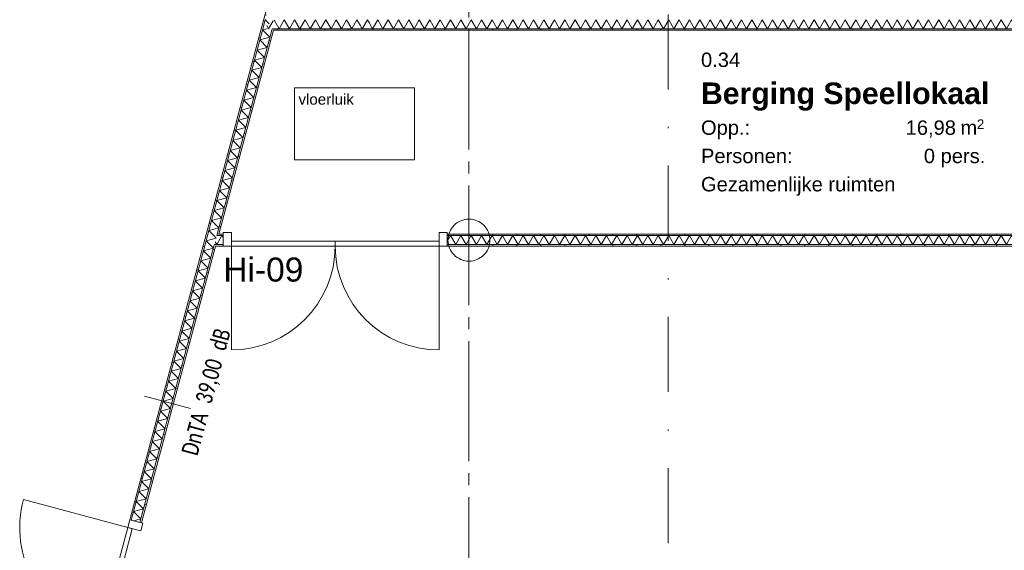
# Model space of a CAD drawing. Header units: millimetres. Extents: x 10 to 584, y 10 to 831.
# Tile 40 of 79: x 185 to 267, y 572 to 616. Entities that reach past the tile are written whole.
import ezdxf
from ezdxf.xclip import XClip

# ---------------------------------------------------------------- set-up
doc = ezdxf.new("R2010")
doc.units = ezdxf.units.MM
doc.header["$MEASUREMENT"] = 0
doc.header["$XCLIPFRAME"] = 0
doc.linetypes.add('B0204', pattern=[13, 10, -1, 1, -1])
doc.linetypes.add('B0302', pattern=[12.51, 6.26, -3.125, 0, -3.125])
for name, color, linetype in [('22 NC Binnenwanden', 7, 'Continuous'), ('22 NC Binnenwanden Deuren', 7, 'Continuous'), ('22 NC Binnenwanden Deurlabels', 7, 'Continuous'), ('22 NC Binnenwanden Doorsnede-arcering', 7, 'Continuous'), ('22 NC Binnenwanden Laagscheidingslijnen', 7, 'Continuous'), ('23 Vloeren', 7, 'Continuous'), ('28 Draagconstructies', 7, 'Continuous'), ('73 Keuken', 7, 'Continuous'), ('A Lijn doorsnede', 7, 'Continuous'), ('A Stramien', 7, 'Continuous'), ('Info Algemeen', 7, 'Continuous'), ('Tekst_dim 1_ 50_100', 7, 'Continuous'), ('Z Ruimtefuncties', 7, 'Continuous')]:
    doc.layers.add(name, color=color, linetype=linetype)
doc.styles.add('GENERATED_STYLE_1', font='txt')
doc.styles.add('GENERATED_STYLE_2', font='txt')
doc.styles.add('GENERATED_STYLE_3', font='txt')
pattern_1 = [(345, (78, 259.1879), (0.517638, 1.931852), [])]
pattern_2 = [(90, (78, 259.1879), (-2, 0), [])]

# ---------------------------------------------------------------- blocks, each defined once
blk = doc.blocks.new('*X290')
at = {"layer": '22 NC Binnenwanden Doorsnede-arcering', "color": 7, "linetype": 'Continuous', "lineweight": 0}
for q in [(205.095, 616.08), (205.348, 615.732)]:
    blk.add_line((205.02, 616.06), q, dxfattribs=at)
blk = doc.blocks.new('*X291')
at = {"layer": '22 NC Binnenwanden Doorsnede-arcering', "color": 7, "linetype": 'Continuous', "lineweight": 0}
blk.add_line((200.929, 597.411), (200.841, 597.564), dxfattribs=at)
blk = doc.blocks.new('*X293')
at = {"layer": '22 NC Binnenwanden Doorsnede-arcering', "color": 7, "linetype": 'Continuous', "lineweight": 0}
for p, q in [((200.976, 597.33), (201.409, 598.08)), ((201.526, 597.876), (201.409, 598.08)), ((200.976, 597.33), (200.929, 597.411))]:
    blk.add_line(p, q, dxfattribs=at)
blk = doc.blocks.new('*X294')
at = {"layer": '22 NC Binnenwanden Doorsnede-arcering', "color": 7, "linetype": 'Continuous', "lineweight": 0}
for p, q in [((220.176, 597.587), (220.461, 598.08)), ((220.894, 597.33), (220.461, 598.08)), ((220.894, 597.33), (221.327, 598.08)), ((221.76, 597.33), (221.327, 598.08)), ((221.76, 597.33), (222.193, 598.08)), ((222.626, 597.33), (222.193, 598.08)), ((222.626, 597.33), (223.059, 598.08)), ((223.492, 597.33), (223.059, 598.08)), ((223.492, 597.33), (223.925, 598.08)), ((224.358, 597.33), (223.925, 598.08)), ((224.358, 597.33), (224.791, 598.08)), ((225.224, 597.33), (224.791, 598.08)), ((225.224, 597.33), (225.657, 598.08)), ((226.09, 597.33), (225.657, 598.08)), ((226.09, 597.33), (226.523, 598.08)), ((226.956, 597.33), (226.523, 598.08)), ((226.956, 597.33), (227.389, 598.08)), ((227.822, 597.33), (227.389, 598.08)), ((227.822, 597.33), (228.255, 598.08)), ((228.688, 597.33), (228.255, 598.08)), ((228.688, 597.33), (229.121, 598.08)), ((229.554, 597.33), (229.121, 598.08)), ((229.554, 597.33), (229.987, 598.08)), ((230.42, 597.33), (229.987, 598.08)), ((230.42, 597.33), (230.853, 598.08)), ((231.286, 597.33), (230.853, 598.08)), ((231.286, 597.33), (231.719, 598.08)), ((232.152, 597.33), (231.719, 598.08)), ((232.152, 597.33), (232.586, 598.08)), ((233.019, 597.33), (232.586, 598.08)), ((233.019, 597.33), (233.452, 598.08)), ((233.885, 597.33), (233.452, 598.08)), ((233.885, 597.33), (234.318, 598.08)), ((234.751, 597.33), (234.318, 598.08)), ((234.751, 597.33), (235.184, 598.08)), ((235.617, 597.33), (235.184, 598.08)), ((235.617, 597.33), (236.05, 598.08)), ((236.483, 597.33), (236.05, 598.08)), ((236.483, 597.33), (236.916, 598.08)), ((237.349, 597.33), (236.916, 598.08)), ((237.349, 597.33), (237.782, 598.08)), ((238.215, 597.33), (237.782, 598.08)), ((238.215, 597.33), (238.648, 598.08)), ((239.081, 597.33), (238.648, 598.08)), ((239.081, 597.33), (239.514, 598.08)), ((239.947, 597.33), (239.514, 598.08)), ((239.947, 597.33), (240.38, 598.08)), ((240.813, 597.33), (240.38, 598.08)), ((240.813, 597.33), (241.246, 598.08)), ((241.679, 597.33), (241.246, 598.08)), ((241.679, 597.33), (242.112, 598.08)), ((242.545, 597.33), (242.112, 598.08)), ((242.545, 597.33), (242.978, 598.08)), ((243.411, 597.33), (242.978, 598.08)), ((243.411, 597.33), (243.844, 598.08)), ((244.277, 597.33), (243.844, 598.08)), ((244.277, 597.33), (244.71, 598.08)), ((245.143, 597.33), (244.71, 598.08)), ((245.143, 597.33), (245.576, 598.08)), ((246.009, 597.33), (245.576, 598.08)), ((246.009, 597.33), (246.442, 598.08)), ((246.875, 597.33), (246.442, 598.08)), ((246.875, 597.33), (247.308, 598.08)), ((247.741, 597.33), (247.308, 598.08)), ((247.741, 597.33), (248.174, 598.08)), ((248.607, 597.33), (248.174, 598.08)), ((248.607, 597.33), (249.04, 598.08)), ((249.473, 597.33), (249.04, 598.08)), ((249.473, 597.33), (249.906, 598.08)), ((250.339, 597.33), (249.906, 598.08)), ((250.339, 597.33), (250.772, 598.08)), ((251.205, 597.33), (250.772, 598.08)), ((251.205, 597.33), (251.638, 598.08)), ((252.071, 597.33), (251.638, 598.08)), ((252.071, 597.33), (252.504, 598.08)), ((252.937, 597.33), (252.504, 598.08)), ((252.937, 597.33), (253.37, 598.08)), ((253.803, 597.33), (253.37, 598.08)), ((253.803, 597.33), (254.236, 598.08)), ((254.669, 597.33), (254.236, 598.08)), ((254.669, 597.33), (255.102, 598.08)), ((255.535, 597.33), (255.102, 598.08)), ((255.535, 597.33), (255.968, 598.08)), ((256.401, 597.33), (255.968, 598.08)), ((256.401, 597.33), (256.834, 598.08)), ((257.267, 597.33), (256.834, 598.08)), ((257.267, 597.33), (257.7, 598.08)), ((258.133, 597.33), (257.7, 598.08)), ((258.133, 597.33), (258.566, 598.08)), ((258.999, 597.33), (258.566, 598.08)), ((258.999, 597.33), (259.432, 598.08)), ((259.865, 597.33), (259.432, 598.08)), ((259.865, 597.33), (260.298, 598.08)), ((260.731, 597.33), (260.298, 598.08)), ((260.731, 597.33), (261.164, 598.08)), ((261.597, 597.33), (261.164, 598.08)), ((261.597, 597.33), (262.03, 598.08)), ((262.463, 597.33), (262.03, 598.08)), ((262.463, 597.33), (262.896, 598.08)), ((263.329, 597.33), (262.896, 598.08)), ((263.329, 597.33), (263.762, 598.08)), ((264.195, 597.33), (263.762, 598.08)), ((264.195, 597.33), (264.628, 598.08)), ((265.061, 597.33), (264.628, 598.08)), ((265.061, 597.33), (265.494, 598.08)), ((265.927, 597.33), (265.494, 598.08)), ((265.927, 597.33), (266.36, 598.08)), ((266.794, 597.33), (266.36, 598.08)), ((266.794, 597.33), (267.227, 598.08)), ((267.66, 597.33), (267.227, 598.08)), ((267.66, 597.33), (268.093, 598.08)), ((268.526, 597.33), (268.093, 598.08)), ((268.526, 597.33), (268.959, 598.08)), ((269.392, 597.33), (268.959, 598.08)), ((269.392, 597.33), (269.825, 598.08)), ((270.258, 597.33), (269.825, 598.08)), ((270.258, 597.33), (270.691, 598.08)), ((271.124, 597.33), (270.691, 598.08)), ((271.124, 597.33), (271.557, 598.08)), ((271.99, 597.33), (271.557, 598.08)), ((271.99, 597.33), (272.423, 598.08)), ((272.856, 597.33), (272.423, 598.08)), ((272.856, 597.33), (273.289, 598.08)), ((273.673, 597.414), (273.289, 598.08))]:
    blk.add_line(p, q, dxfattribs=at)
blk = doc.blocks.new('*X297')
at = {"layer": '22 NC Binnenwanden Doorsnede-arcering', "color": 7, "linetype": 'Continuous', "lineweight": 0}
for p, q in [((205.306, 615.33), (205.158, 615.586)), ((205.306, 615.33), (205.688, 615.993)), ((205.782, 616.005), (205.758, 616.046))]:
    blk.add_line(p, q, dxfattribs=at)
blk = doc.blocks.new('*X298')
at = {"layer": '22 NC Binnenwanden Doorsnede-arcering', "color": 7, "linetype": 'Continuous', "lineweight": 0}
for p, q in [((206.172, 615.33), (205.782, 616.005)), ((206.172, 615.33), (206.605, 616.08)), ((207.038, 615.33), (206.605, 616.08)), ((207.038, 615.33), (207.471, 616.08)), ((207.904, 615.33), (207.471, 616.08)), ((207.904, 615.33), (208.337, 616.08)), ((208.77, 615.33), (208.337, 616.08)), ((208.77, 615.33), (209.203, 616.08)), ((209.636, 615.33), (209.203, 616.08)), ((209.636, 615.33), (210.069, 616.08)), ((210.502, 615.33), (210.069, 616.08)), ((210.502, 615.33), (210.935, 616.08)), ((211.368, 615.33), (210.935, 616.08)), ((211.368, 615.33), (211.801, 616.08)), ((212.234, 615.33), (211.801, 616.08)), ((212.234, 615.33), (212.667, 616.08)), ((212.926, 615.632), (212.667, 616.08))]:
    blk.add_line(p, q, dxfattribs=at)
blk = doc.blocks.new('*X299')
at = {"layer": '22 NC Binnenwanden Doorsnede-arcering', "color": 7, "linetype": 'Continuous', "lineweight": 0}
for p, q in [((213.1, 615.33), (212.926, 615.632)), ((213.1, 615.33), (213.533, 616.08)), ((213.676, 615.833), (213.533, 616.08))]:
    blk.add_line(p, q, dxfattribs=at)
blk = doc.blocks.new('*X300')
at = {"layer": '22 NC Binnenwanden Doorsnede-arcering', "color": 7, "linetype": 'Continuous', "lineweight": 0}
for p, q in [((213.966, 615.33), (213.676, 615.833)), ((213.966, 615.33), (214.399, 616.08)), ((214.832, 615.33), (214.399, 616.08)), ((214.832, 615.33), (215.265, 616.08)), ((215.698, 615.33), (215.265, 616.08)), ((215.698, 615.33), (216.131, 616.08)), ((216.564, 615.33), (216.131, 616.08)), ((216.564, 615.33), (216.997, 616.08)), ((217.43, 615.33), (216.997, 616.08)), ((217.43, 615.33), (217.863, 616.08)), ((218.296, 615.33), (217.863, 616.08)), ((218.296, 615.33), (218.729, 616.08)), ((219.162, 615.33), (218.729, 616.08)), ((219.162, 615.33), (219.595, 616.08)), ((220.028, 615.33), (219.595, 616.08)), ((220.028, 615.33), (220.461, 616.08)), ((220.894, 615.33), (220.461, 616.08)), ((220.894, 615.33), (221.327, 616.08)), ((221.76, 615.33), (221.327, 616.08)), ((221.76, 615.33), (222.193, 616.08)), ((222.626, 615.33), (222.193, 616.08)), ((222.626, 615.33), (223.059, 616.08)), ((223.492, 615.33), (223.059, 616.08)), ((223.492, 615.33), (223.925, 616.08)), ((224.358, 615.33), (223.925, 616.08)), ((224.358, 615.33), (224.791, 616.08)), ((225.224, 615.33), (224.791, 616.08)), ((225.224, 615.33), (225.657, 616.08)), ((226.09, 615.33), (225.657, 616.08)), ((226.09, 615.33), (226.523, 616.08)), ((226.956, 615.33), (226.523, 616.08)), ((226.956, 615.33), (227.389, 616.08)), ((227.822, 615.33), (227.389, 616.08)), ((227.822, 615.33), (228.255, 616.08)), ((228.688, 615.33), (228.255, 616.08)), ((228.688, 615.33), (229.121, 616.08)), ((229.554, 615.33), (229.121, 616.08)), ((229.554, 615.33), (229.987, 616.08)), ((230.42, 615.33), (229.987, 616.08)), ((230.42, 615.33), (230.853, 616.08)), ((231.286, 615.33), (230.853, 616.08)), ((231.286, 615.33), (231.719, 616.08)), ((232.152, 615.33), (231.719, 616.08)), ((232.152, 615.33), (232.586, 616.08)), ((233.019, 615.33), (232.586, 616.08)), ((233.019, 615.33), (233.452, 616.08)), ((233.885, 615.33), (233.452, 616.08)), ((233.885, 615.33), (234.318, 616.08)), ((234.751, 615.33), (234.318, 616.08)), ((234.751, 615.33), (235.184, 616.08)), ((235.617, 615.33), (235.184, 616.08)), ((235.617, 615.33), (236.05, 616.08)), ((236.483, 615.33), (236.05, 616.08)), ((236.483, 615.33), (236.916, 616.08)), ((237.349, 615.33), (236.916, 616.08)), ((237.349, 615.33), (237.782, 616.08)), ((238.215, 615.33), (237.782, 616.08)), ((238.215, 615.33), (238.648, 616.08)), ((239.081, 615.33), (238.648, 616.08)), ((239.081, 615.33), (239.514, 616.08)), ((239.947, 615.33), (239.514, 616.08)), ((239.947, 615.33), (240.38, 616.08)), ((240.813, 615.33), (240.38, 616.08)), ((240.813, 615.33), (241.246, 616.08)), ((241.679, 615.33), (241.246, 616.08)), ((241.679, 615.33), (242.112, 616.08)), ((242.545, 615.33), (242.112, 616.08)), ((242.545, 615.33), (242.978, 616.08)), ((243.411, 615.33), (242.978, 616.08)), ((243.411, 615.33), (243.844, 616.08)), ((244.277, 615.33), (243.844, 616.08)), ((244.277, 615.33), (244.71, 616.08)), ((245.143, 615.33), (244.71, 616.08)), ((245.143, 615.33), (245.576, 616.08)), ((246.009, 615.33), (245.576, 616.08)), ((246.009, 615.33), (246.442, 616.08)), ((246.875, 615.33), (246.442, 616.08)), ((246.875, 615.33), (247.308, 616.08)), ((247.741, 615.33), (247.308, 616.08)), ((247.741, 615.33), (248.174, 616.08)), ((248.607, 615.33), (248.174, 616.08)), ((248.607, 615.33), (249.04, 616.08)), ((249.473, 615.33), (249.04, 616.08)), ((249.473, 615.33), (249.906, 616.08)), ((250.339, 615.33), (249.906, 616.08)), ((250.339, 615.33), (250.772, 616.08)), ((251.205, 615.33), (250.772, 616.08)), ((251.205, 615.33), (251.638, 616.08)), ((252.071, 615.33), (251.638, 616.08)), ((252.071, 615.33), (252.504, 616.08)), ((252.937, 615.33), (252.504, 616.08)), ((252.937, 615.33), (253.37, 616.08)), ((253.803, 615.33), (253.37, 616.08)), ((253.803, 615.33), (254.236, 616.08)), ((254.669, 615.33), (254.236, 616.08)), ((254.669, 615.33), (255.102, 616.08)), ((255.535, 615.33), (255.102, 616.08)), ((255.535, 615.33), (255.968, 616.08)), ((256.401, 615.33), (255.968, 616.08)), ((256.401, 615.33), (256.834, 616.08)), ((257.267, 615.33), (256.834, 616.08)), ((257.267, 615.33), (257.7, 616.08)), ((258.133, 615.33), (257.7, 616.08)), ((258.133, 615.33), (258.566, 616.08)), ((258.999, 615.33), (258.566, 616.08)), ((258.999, 615.33), (259.432, 616.08)), ((259.865, 615.33), (259.432, 616.08)), ((259.865, 615.33), (260.298, 616.08)), ((260.731, 615.33), (260.298, 616.08)), ((260.731, 615.33), (261.164, 616.08)), ((261.597, 615.33), (261.164, 616.08)), ((261.597, 615.33), (262.03, 616.08)), ((262.463, 615.33), (262.03, 616.08)), ((262.463, 615.33), (262.896, 616.08)), ((263.329, 615.33), (262.896, 616.08)), ((263.329, 615.33), (263.762, 616.08)), ((264.195, 615.33), (263.762, 616.08)), ((264.195, 615.33), (264.628, 616.08)), ((265.061, 615.33), (264.628, 616.08)), ((265.061, 615.33), (265.494, 616.08)), ((265.927, 615.33), (265.494, 616.08)), ((265.927, 615.33), (266.36, 616.08)), ((266.613, 615.643), (266.36, 616.08))]:
    blk.add_line(p, q, dxfattribs=at)
blk = doc.blocks.new('*X301')
at = {"layer": '22 NC Binnenwanden Doorsnede-arcering', "color": 7, "linetype": 'Continuous', "lineweight": 0}
for p, q in [((266.794, 615.33), (266.613, 615.643)), ((266.794, 615.33), (267.227, 616.08)), ((267.363, 615.844), (267.227, 616.08))]:
    blk.add_line(p, q, dxfattribs=at)
blk = doc.blocks.new('*X462')
at = {"layer": '22 NC Binnenwanden Doorsnede-arcering', "color": 7, "linetype": 'Continuous', "lineweight": 0}
for q in [(205.194, 615.33), (204.814, 615.205)]:
    blk.add_line((204.796, 615.223), q, dxfattribs=at)
blk = doc.blocks.new('*X463')
at = {"layer": '22 NC Binnenwanden Doorsnede-arcering', "color": 7, "linetype": 'Continuous', "lineweight": 0}
for p, q in [((204.814, 615.205), (205.408, 614.611)), ((204.572, 614.387), (205.408, 614.611)), ((204.572, 614.387), (205.184, 613.774)), ((204.348, 613.55), (205.184, 613.774)), ((204.348, 613.55), (204.96, 612.938)), ((204.124, 612.714), (204.96, 612.938)), ((204.124, 612.714), (204.736, 612.101)), ((203.899, 611.877), (204.736, 612.101)), ((203.899, 611.877), (204.512, 611.265)), ((203.675, 611.041), (204.512, 611.265)), ((203.675, 611.041), (204.288, 610.428)), ((203.451, 610.204), (204.288, 610.428)), ((203.451, 610.204), (204.064, 609.592)), ((203.227, 609.368), (204.064, 609.592)), ((203.227, 609.368), (203.839, 608.755)), ((203.003, 608.531), (203.839, 608.755)), ((203.003, 608.531), (203.615, 607.919)), ((202.779, 607.695), (203.615, 607.919)), ((202.779, 607.695), (203.391, 607.082)), ((202.555, 606.858), (203.391, 607.082)), ((202.555, 606.858), (203.167, 606.246)), ((202.33, 606.022), (203.167, 606.246)), ((202.33, 606.022), (202.943, 605.409)), ((202.106, 605.185), (202.943, 605.409)), ((202.106, 605.185), (202.719, 604.573)), ((201.882, 604.349), (202.719, 604.573)), ((201.882, 604.349), (202.495, 603.736)), ((201.658, 603.512), (202.495, 603.736)), ((201.658, 603.512), (202.27, 602.9)), ((201.434, 602.676), (202.27, 602.9)), ((201.434, 602.676), (202.046, 602.063)), ((201.21, 601.839), (202.046, 602.063)), ((201.21, 601.839), (201.822, 601.227)), ((200.986, 601.003), (201.822, 601.227)), ((200.986, 601.003), (201.598, 600.39)), ((200.761, 600.166), (201.598, 600.39)), ((200.761, 600.166), (201.374, 599.554)), ((200.537, 599.33), (201.374, 599.554)), ((200.537, 599.33), (201.15, 598.717)), ((200.313, 598.493), (201.15, 598.717)), ((200.313, 598.493), (200.726, 598.08))]:
    blk.add_line(p, q, dxfattribs=at)
blk = doc.blocks.new('*X464')
at = {"layer": '22 NC Binnenwanden Doorsnede-arcering', "color": 7, "linetype": 'Continuous', "lineweight": 0}
for p, q in [((200.089, 597.656), (200.926, 597.881)), ((200.089, 597.656), (200.416, 597.33)), ((200.726, 598.08), (200.926, 597.881))]:
    blk.add_line(p, q, dxfattribs=at)
blk = doc.blocks.new('*X466')
at = {"layer": '22 NC Binnenwanden Doorsnede-arcering', "color": 7, "linetype": 'Continuous', "lineweight": 0}
for p, q in [((199.865, 596.82), (200.701, 597.044)), ((199.865, 596.82), (200.477, 596.208)), ((200.416, 597.33), (200.701, 597.044)), ((199.641, 595.983), (200.477, 596.208)), ((199.641, 595.983), (200.253, 595.371)), ((199.417, 595.147), (200.253, 595.371)), ((199.417, 595.147), (200.029, 594.535)), ((199.192, 594.31), (200.029, 594.535)), ((199.192, 594.31), (199.805, 593.698)), ((198.968, 593.474), (199.805, 593.698)), ((198.968, 593.474), (199.581, 592.862)), ((198.744, 592.637), (199.581, 592.862)), ((198.744, 592.637), (199.356, 592.025)), ((198.52, 591.801), (199.356, 592.025)), ((198.52, 591.801), (199.132, 591.189)), ((198.296, 590.964), (199.132, 591.189)), ((198.296, 590.964), (198.908, 590.352)), ((198.072, 590.128), (198.908, 590.352)), ((198.072, 590.128), (198.684, 589.515)), ((197.848, 589.291), (198.684, 589.515)), ((197.848, 589.291), (198.46, 588.679)), ((197.623, 588.455), (198.46, 588.679)), ((197.623, 588.455), (198.236, 587.842)), ((197.399, 587.618), (198.236, 587.842)), ((197.399, 587.618), (198.012, 587.006)), ((197.175, 586.782), (198.012, 587.006)), ((196.951, 585.945), (197.787, 586.169)), ((197.175, 586.782), (197.787, 586.169)), ((196.727, 585.109), (197.563, 585.333)), ((196.951, 585.945), (197.563, 585.333)), ((196.503, 584.272), (197.339, 584.496)), ((196.727, 585.109), (197.339, 584.496)), ((196.279, 583.436), (197.115, 583.66)), ((196.503, 584.272), (197.115, 583.66)), ((196.054, 582.599), (196.891, 582.823)), ((196.279, 583.436), (196.891, 582.823)), ((195.83, 581.763), (196.667, 581.987)), ((196.054, 582.599), (196.667, 581.987)), ((195.606, 580.926), (196.443, 581.15)), ((195.83, 581.763), (196.443, 581.15)), ((195.382, 580.09), (196.218, 580.314)), ((195.606, 580.926), (196.218, 580.314)), ((195.158, 579.253), (195.994, 579.477)), ((195.382, 580.09), (195.994, 579.477)), ((194.934, 578.417), (195.77, 578.641)), ((195.158, 579.253), (195.77, 578.641)), ((194.71, 577.58), (195.546, 577.804)), ((194.934, 578.417), (195.546, 577.804)), ((194.485, 576.744), (195.322, 576.968)), ((194.71, 577.58), (195.322, 576.968)), ((194.261, 575.907), (195.098, 576.131)), ((194.485, 576.744), (195.098, 576.131)), ((194.261, 575.907), (194.874, 575.295)), ((194.037, 575.071), (194.874, 575.295)), ((194.037, 575.071), (194.649, 574.458)), ((194.078, 574.305), (194.649, 574.458))]:
    blk.add_line(p, q, dxfattribs=at)
blk = doc.blocks.new('Drawing_2_2', base_point=(78, 259.188))
at = {"layer": '22 NC Binnenwanden Doorsnede-arcering', "linetype": 'Continuous', "lineweight": 0, "true_color": 0x000000}
h = blk.add_hatch(dxfattribs=at)
h.set_pattern_fill('930_Lijnen_vert_200_0002', color=18, style=0, pattern_type=2)
h.set_pattern_definition(pattern_1)
h.paths.add_polyline_path([(205.794, 619.432), (204.695, 615.33), (204.825, 615.33), (205.915, 619.399)])
h = blk.add_hatch(dxfattribs=at)
h.set_pattern_fill('930_Lijnen_vert_200_0002', color=18, style=0, pattern_type=2)
h.set_pattern_definition(pattern_1)
h.paths.add_polyline_path([(204.662, 615.205), (193.728, 574.399), (193.848, 574.367), (204.791, 615.205)])
h = blk.add_hatch(dxfattribs=at)
h.set_pattern_fill('930_Lijnen_vert_200_0002', color=18, style=0, pattern_type=2)
h.set_pattern_definition(pattern_1)
h.paths.add_polyline_path([(201.142, 598.205), (205.697, 615.205), (205.568, 615.205), (201.012, 598.205)])
h = blk.add_hatch(dxfattribs=at)
h.set_pattern_fill('930_Lijnen_vert_200_0002', color=18, style=0, pattern_type=2)
h.set_pattern_definition(pattern_1)
h.paths.add_polyline_path([(204.695, 615.33), (204.662, 615.205), (204.825, 615.33)])
h = blk.add_hatch(dxfattribs=at)
h.set_pattern_fill('930_Lijnen_vert_200_0002', color=18, style=0, pattern_type=2)
h.set_pattern_definition(pattern_2)
h.paths.add_polyline_path([(204.662, 615.205), (204.791, 615.205), (204.825, 615.33)])
h = blk.add_hatch(dxfattribs=at)
h.set_pattern_fill('930_Lijnen_vert_200_0002', color=18, style=0, pattern_type=2)
h.set_pattern_definition(pattern_2)
h.paths.add_polyline_path([(205.73, 615.33), (205.601, 615.33), (205.568, 615.205), (205.697, 615.205)])
h = blk.add_hatch(dxfattribs=at)
h.set_pattern_fill('930_Lijnen_vert_200_0002', color=18, style=0, pattern_type=2)
h.set_pattern_definition(pattern_2)
h.paths.add_polyline_path([(205.697, 615.205), (298.36, 615.205), (298.343, 615.33), (205.73, 615.33)])
h = blk.add_hatch(dxfattribs=at)
h.set_pattern_fill('930_Lijnen_vert_200_0002', color=18, style=0, pattern_type=2)
h.set_pattern_definition(pattern_1)
h.paths.add_polyline_path([(201.108, 598.08), (201.142, 598.205), (201.012, 598.205), (200.979, 598.08)])
h = blk.add_hatch(dxfattribs=at)
h.set_pattern_fill('930_Lijnen_vert_200_0002', color=18, style=0, pattern_type=2)
h.set_pattern_definition(pattern_2)
h.paths.add_polyline_path([(201.142, 598.205), (201.108, 598.08), (201.526, 598.08), (201.526, 598.205)])
h = blk.add_hatch(dxfattribs=at)
h.set_pattern_fill('930_Lijnen_vert_200_0002', color=18, style=0, pattern_type=2)
h.set_pattern_definition(pattern_2)
h.paths.add_polyline_path([(220.176, 598.08), (273.673, 598.08), (273.673, 598.205), (220.176, 598.205)])
h = blk.add_hatch(dxfattribs=at)
h.set_pattern_fill('930_Lijnen_vert_200_0002', color=18, style=0, pattern_type=2)
h.set_pattern_definition(pattern_1)
h.paths.add_polyline_path([(200.744, 597.205), (194.573, 574.172), (194.694, 574.14), (200.874, 597.205)])
h = blk.add_hatch(dxfattribs=at)
h.set_pattern_fill('930_Lijnen_vert_200_0002', color=18, style=0, pattern_type=2)
h.set_pattern_definition(pattern_1)
h.paths.add_polyline_path([(200.874, 597.205), (200.907, 597.33), (200.778, 597.33), (200.744, 597.205)])
h = blk.add_hatch(dxfattribs=at)
h.set_pattern_fill('930_Lijnen_vert_200_0002', color=18, style=0, pattern_type=2)
h.set_pattern_definition(pattern_2)
h.paths.add_polyline_path([(200.907, 597.33), (200.874, 597.205), (201.526, 597.205), (201.526, 597.33)])
h = blk.add_hatch(dxfattribs=at)
h.set_pattern_fill('930_Lijnen_vert_200_0002', color=18, style=0, pattern_type=2)
h.set_pattern_definition(pattern_2)
h.paths.add_polyline_path([(220.176, 597.33), (220.176, 597.205), (273.673, 597.205), (273.673, 597.33)])
at = {"layer": '22 NC Binnenwanden', "color": 1, "linetype": 'Continuous', "lineweight": 0}
for p, q in [((201.526, 598.08), (201.526, 598.205)), ((201.526, 597.33), (201.526, 598.08)), ((220.176, 598.08), (220.176, 598.205)), ((220.176, 597.33), (220.176, 598.08)), ((201.526, 597.205), (201.526, 597.33)), ((220.176, 597.205), (220.176, 597.33)), ((193.728, 574.399), (193.848, 574.367)), ((193.848, 574.367), (194.573, 574.172)), ((194.573, 574.172), (194.694, 574.14))]:
    blk.add_line(p, q, dxfattribs=at)
at = {"layer": '22 NC Binnenwanden', "color": 1, "linetype": 'Continuous', "lineweight": 0, "flags": 128}
for points in [[(205.794, 619.432), (204.662, 615.205)], [(204.662, 615.205), (193.728, 574.399)], [(201.142, 598.205), (205.697, 615.205)], [(205.697, 615.205), (298.36, 615.205)], [(201.526, 598.205), (201.142, 598.205)], [(273.673, 598.205), (220.176, 598.205)], [(194.694, 574.14), (200.874, 597.205)], [(200.874, 597.205), (201.526, 597.205)], [(220.176, 597.205), (273.673, 597.205)]]:
    blk.add_lwpolyline(points, dxfattribs=at)
at = {"layer": '22 NC Binnenwanden Deuren', "color": 1, "linetype": 'Continuous', "lineweight": 0}
for p, q in [((201.526, 598.345), (202.196, 598.345)), ((201.526, 597.205), (201.526, 598.345)), ((202.196, 598.345), (202.196, 597.205)), ((219.506, 597.205), (219.506, 598.345)), ((219.506, 598.345), (220.176, 598.345)), ((220.176, 598.345), (220.176, 597.205)), ((201.526, 598.08), (201.526, 598.205)), ((201.526, 598.08), (201.526, 598.205)), ((201.526, 597.33), (201.526, 598.08)), ((201.526, 597.33), (201.526, 598.08)), ((202.196, 597.205), (202.196, 597.605)), ((202.196, 597.605), (210.851, 597.605)), ((219.506, 597.605), (210.851, 597.605)), ((210.851, 597.605), (210.851, 597.205)), ((210.851, 597.605), (210.851, 597.205)), ((219.506, 597.205), (219.506, 597.605)), ((220.176, 598.08), (220.176, 598.205)), ((220.176, 598.08), (220.176, 598.205)), ((220.176, 597.33), (220.176, 598.08)), ((220.176, 597.33), (220.176, 598.08)), ((201.526, 597.205), (201.526, 597.33)), ((201.526, 597.205), (201.526, 597.33)), ((202.196, 597.205), (201.526, 597.205)), ((202.196, 597.205), (202.196, 588.55)), ((210.851, 597.205), (202.196, 597.205)), ((210.851, 597.205), (219.506, 597.205)), ((219.506, 597.205), (219.506, 588.55)), ((220.176, 597.205), (219.506, 597.205)), ((220.176, 597.205), (220.176, 597.33)), ((220.176, 597.205), (220.176, 597.33)), ((193.554, 573.752), (184.861, 576.081)), ((191.225, 565.058), (193.554, 573.752)), ((193.728, 574.399), (193.554, 573.752)), ((193.554, 573.752), (194.655, 573.457)), ((193.554, 573.752), (193.941, 573.648)), ((194.829, 574.104), (193.728, 574.399)), ((193.728, 574.399), (193.848, 574.367)), ((193.728, 574.399), (193.848, 574.367)), ((193.848, 574.367), (194.573, 574.172)), ((193.848, 574.367), (194.573, 574.172)), ((194.573, 574.172), (194.694, 574.14)), ((194.573, 574.172), (194.694, 574.14)), ((194.655, 573.457), (194.829, 574.104)), ((193.941, 573.648), (191.611, 564.955))]:
    blk.add_line(p, q, dxfattribs=at)
for centre, radius, start, end in [((202.196, 597.205), 8.655, 270, 0), ((219.506, 597.205), 8.655, 180, 270), ((193.554, 573.752), 9, 165, 255)]:
    blk.add_arc(centre, radius, start, end, dxfattribs=at)
at = {"layer": '22 NC Binnenwanden Laagscheidingslijnen', "color": 9, "linetype": 'Continuous', "lineweight": 0}
for p, q in [((205.026, 616.08), (204.825, 615.33)), ((204.791, 615.205), (200.202, 598.08)), ((205.568, 615.205), (201.012, 598.205)), ((204.825, 615.33), (204.791, 615.205)), ((204.825, 615.33), (204.791, 615.205)), ((205.568, 615.205), (205.601, 615.33)), ((205.568, 615.205), (205.601, 615.33)), ((205.601, 615.33), (212.926, 615.33)), ((212.926, 615.33), (213.676, 615.33)), ((213.676, 615.33), (266.613, 615.33)), ((266.613, 615.33), (267.363, 615.33)), ((200.202, 598.08), (200.001, 597.33)), ((201.012, 598.205), (200.979, 598.08)), ((201.108, 598.08), (200.979, 598.08)), ((201.108, 598.08), (200.979, 598.08)), ((201.108, 598.08), (201.526, 598.08)), ((220.176, 598.08), (273.673, 598.08)), ((200.001, 597.33), (193.848, 574.367)), ((200.744, 597.205), (194.573, 574.172)), ((200.778, 597.33), (200.744, 597.205)), ((200.778, 597.33), (200.907, 597.33)), ((200.778, 597.33), (200.907, 597.33)), ((200.907, 597.33), (201.526, 597.33)), ((220.176, 597.33), (273.673, 597.33))]:
    blk.add_line(p, q, dxfattribs=at)
at = {"layer": '23 Vloeren', "color": 1, "linetype": 'Continuous', "lineweight": 0, "flags": 128}
blk.add_lwpolyline([(207.471, 610.411), (217.471, 610.411), (217.471, 604.411), (207.471, 604.411)], close=True, dxfattribs=at)
at = {"layer": '28 Draagconstructies', "color": 3, "linetype": 'Continuous', "lineweight": 0, "flags": 128}
blk.add_lwpolyline([(220.25, 597.705, 0.414214), (222, 595.955, 0.414214), (223.75, 597.705, 0.414214), (222, 599.455, 0.414214)], format="xyb", close=True, dxfattribs=at)
at = {"layer": 'A Lijn doorsnede', "color": 9, "linetype": 'B0302', "lineweight": 0}
blk.add_line((238.611, 231.965), (238.611, 783.133), dxfattribs=at)
at = {"layer": 'A Stramien', "color": 9, "linetype": 'B0204', "lineweight": 0}
blk.add_line((222, 784.271), (222, 233.204), dxfattribs=at)
at = {"layer": 'Tekst_dim 1_ 50_100', "color": 1, "linetype": 'Continuous', "lineweight": 0}
for p, q in [((194.946, 584.703), (198.791, 583.673)), ((198.791, 583.673), (198.8, 583.67))]:
    blk.add_line(p, q, dxfattribs=at)
at = {"layer": '73 Keuken', "color": 4, "linetype": 'Continuous', "lineweight": 0}
for name in ['*X290', '*X297', '*X298', '*X299', '*X300', '*X301', '*X463', '*X462', '*X464', '*X291', '*X293', '*X294', '*X466']:
    blk.add_blockref(name, (0, 0), dxfattribs=at)
at = {"layer": '22 NC Binnenwanden Deurlabels', "color": 2, "linetype": 'Continuous', "lineweight": 0, "insert": (201.526, 596.248), "char_height": 2, "attachment_point": 1, "style": 'GENERATED_STYLE_1'}
blk.add_mtext('\\A1;{\\pql;\\fArial|b0|i0|c0|p38;Hi-09}', dxfattribs=at)
at = {"layer": 'Info Algemeen', "color": 2, "linetype": 'Continuous', "lineweight": 0, "insert": (207.792, 608.983), "char_height": 0.9, "attachment_point": 7, "style": 'GENERATED_STYLE_1'}
blk.add_mtext('\\A1;{\\pql;\\fArial|b0|i0|c0|p38;vloerluik}', dxfattribs=at)
at = {"layer": 'Tekst_dim 1_ 50_100', "color": 2, "linetype": 'Continuous', "lineweight": 0, "insert": (198.008, 580.017), "char_height": 1.4, "attachment_point": 1, "rotation": 75, "style": 'GENERATED_STYLE_3'}
blk.add_mtext('\\A1;{\\W0.750000x;\\pql;\\pt0,30;\\fCalibri|b0|i0|c0|p34;DnTA \\fCalibri|b0|i0|c0|p34;\\A1{\\H.66x;\\S^  ;}\\fCalibri|b0|i0|c0|p34;\\fCalibri|b0|i0|c0|p34;\\A1{\\H.66x;\\S^  ;}\\fCalibri|b0|i0|c0|p34;\\fCalibri|b0|i0|c0|p34;\\fCalibri|b0|i0|c0|p34;\\fCalibri|b0|i0|c0|p34;\\fCalibri|b0|i0|c0|p34;\\fCalibri|b0|i0|c0|p34;39,00 \\fCalibri|b0|i0|c0|p34;\\A1{\\H.66x;\\S^  ;}\\fCalibri|b0|i0|c0|p34;\\fCalibri|b0|i0|c0|p34;\\A1{\\H.66x;\\S^  ;}\\fCalibri|b0|i0|c0|p34;\\fCalibri|b0|i0|c0|p34;\\fCalibri|b0|i0|c0|p34;\\fCalibri|b0|i0|c0|p34;\\fCalibri|b0|i0|c0|p34;\\fCalibri|b0|i0|c0|p34;dB\\fCalibri|b0|i0|c0|p34;\\A1{\\H.66x;\\S^  ;}\\fCalibri|b0|i0|c0|p34;\\fCalibri|b0|i0|c0|p34;\\A1{\\H.66x;\\S^  ;}\\fCalibri|b0|i0|c0|p34;\\fCalibri|b0|i0|c0|p34;\\fCalibri|b0|i0|c0|p34;\\fCalibri|b0|i0|c0|p34;\\fCalibri|b0|i0|c0|p34;\\fCalibri|b0|i0|c0|p34;\\fCalibri|b0|i0|c0|p34;\\fCalibri|b0|i0|c0|p34;\\fCalibri|b0|i0|c0|p34;\\fCalibri|b0|i0|c0|p34;\\fCalibri|b0|i0|c0|p34;\\fCalibri|b0|i0|c0|p34;\\fCalibri|b0|i0|c0|p34;\\fCalibri|b0|i0|c0|p34;\\fCalibri|b0|i0|c0|p34;\\fCalibri|b0|i0|c0|p34;\\fCalibri|b0|i0|c0|p34;\\fCalibri|b0|i0|c0|p34;\\fCalibri|b0|i0|c0|p34;\\fCalibri|b0|i0|c0|p34;\\fCalibri|b0|i0|c0|p34;\\fCalibri|b0|i0|c0|p34;\\fCalibri|b0|i0|c0|p34;\\fCalibri|b0|i0|c0|p34;\\fCalibri|b0|i0|c0|p34;\\fCalibri|b0|i0|c0|p34;}', dxfattribs=at)
at = {"layer": 'Z Ruimtefuncties', "color": 2, "linetype": 'Continuous', "lineweight": 0, "attachment_point": 1}
for s, insert, char_height, style in [('\\A1;{\\pql;\\pt0;\\fArial|b0|i0|c0|p38;0.34}', (241.34, 613.339), 1.2, 'GENERATED_STYLE_1'), ('\\A1;{\\pql;\\pt0;\\fArial|b1|i0|c0|p38;Berging Speellokaal}', (241.34, 610.844), 1.8, 'GENERATED_STYLE_2'), ('\\A1;{\\pql;\\pt0;\\fArial|b0|i0|c0|p38;Opp.: }', (241.34, 607.682), 1.2, 'GENERATED_STYLE_1'), ('\\A1;{\\pql;\\fArial|b0|i0|c0|p38;16,98}', (258.397, 607.682), 1.2, 'GENERATED_STYLE_1'), ('\\A1;{\\pql;\\fArial|b0|i0|c0|p38; m}', (262.5, 607.682), 1.2, 'GENERATED_STYLE_1'), ('\\A1;{\\pql;\\fArial|b0|i0|c0|p38;2}', (264.333, 607.773), 0.8, 'GENERATED_STYLE_1'), ('\\A1;{\\pql;\\pt0;\\fArial|b0|i0|c0|p38;Personen: }', (241.34, 605.324), 1.2, 'GENERATED_STYLE_1'), ('\\A1;{\\pql;\\pt0;\\fArial|b0|i0|c0|p38;0 pers.}', (259.915, 605.324), 1.2, 'GENERATED_STYLE_1'), ('\\A1;{\\pql;\\pt0;\\fArial|b0|i0|c0|p38;Gezamenlijke ruimten}', (241.34, 602.967), 1.2, 'GENERATED_STYLE_1')]:
    blk.add_mtext(s, dxfattribs=dict(at, insert=insert, char_height=char_height, style=style))

msp = doc.modelspace()

# ---------------------------------------------------------------- block references
at = {"color": 4, "linetype": 'Continuous', "lineweight": 0}
ref = msp.add_blockref('Drawing_2_2', (78, 259.188), dxfattribs=at)
XClip(ref).set_block_clipping_path([(30, 141.736842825), (586.5626696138, 806.4087291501)])

doc.saveas('drawing.dxf')
